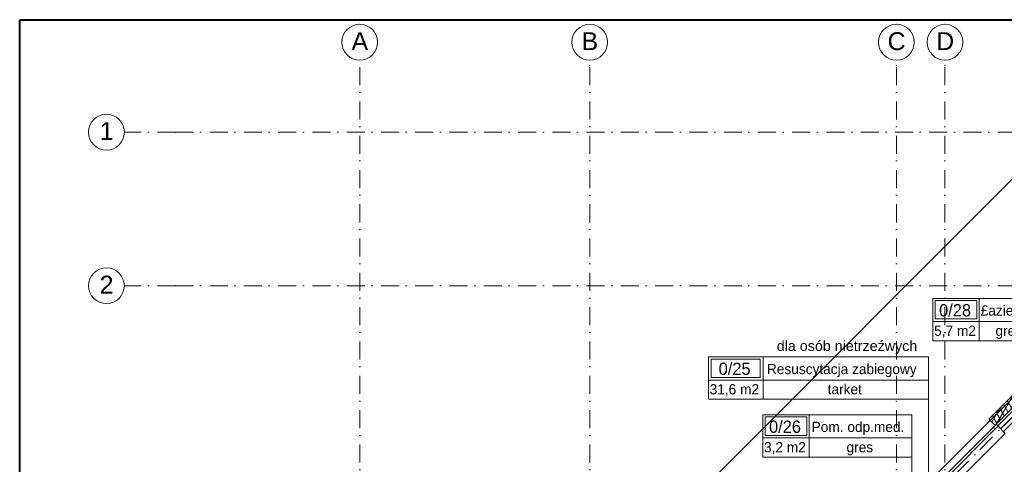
# Model space of a CAD drawing. Header units: millimetres. Extents: x -4612887 to -4536833, y -5457376 to -5415716.
# Tile 44 of 144: x -4610227 to -4590965, y -5424405 to -5415716. Entities that reach past the tile are written whole.
import ezdxf

# ---------------------------------------------------------------- set-up
doc = ezdxf.new("R2010")
doc.units = ezdxf.units.MM
doc.header["$MEASUREMENT"] = 0
doc.linetypes.add('Kropki i Kreski', pattern=[670.277762, 352.777767, -176.388884, 0, -141.111112])
doc.layers.get('0').update_dxf_attribs({"color": 8, "lineweight": 18})
for name, color, linetype, lineweight in [('is_ramka', 100, 'Continuous', 40), ('Linia', 8, 'Continuous', 18), ('Osie', 8, 'Continuous', 18), ('Strefy', 8, 'Continuous', 18), ('Ściany', 8, 'Continuous', 18), ('Ściany zewnętrzne', 255, 'Continuous', 18)]:
    doc.layers.add(name, color=color, linetype=linetype, lineweight=lineweight)
doc.styles.add('GENERATED_STYLE_1', font='arial.ttf')
doc.styles.add('GENERATED_STYLE_3', font='txt')
doc.styles.add('GENERATED_STYLE_4', font='txt')
pattern_1 = [(60, (-4559356.9, -5416807.61), (-86.60254, 50), []), (120, (-4559356.9, -5416807.61), (86.60254, 50), [])]

# ---------------------------------------------------------------- blocks, each defined once
blk = doc.blocks.new('Linia_5', base_point=(-4592774, -5424267))
at = {"layer": 'Linia', "linetype": 'Continuous'}
blk.add_hatch(color=256, dxfattribs=at).paths.add_polyline_path([(-4592724, -5425906), (-4592728, -5425887), (-4592738, -5425870), (-4592755, -5425860), (-4592774, -5425856), (-4592793, -5425860), (-4592809, -5425870), (-4592820, -5425887), (-4592824, -5425906), (-4592820, -5425925), (-4592809, -5425941), (-4592793, -5425952), (-4592774, -5425956), (-4592755, -5425952), (-4592738, -5425941), (-4592728, -5425925)])
blk.add_line((-4592774, -5424267), (-4592774, -5425856), dxfattribs=at)
blk.add_circle((-4592774, -5425906), 50, dxfattribs=at)
blk = doc.blocks.new('Linia_22', base_point=(-4592448, -5423134))
at = {"layer": 'Linia', "linetype": 'Continuous'}
blk.add_hatch(color=256, dxfattribs=at).paths.add_polyline_path([(-4592398, -5425552), (-4592402, -5425533), (-4592413, -5425516), (-4592429, -5425506), (-4592448, -5425502), (-4592467, -5425506), (-4592483, -5425516), (-4592494, -5425533), (-4592498, -5425552), (-4592494, -5425571), (-4592483, -5425587), (-4592467, -5425598), (-4592448, -5425602), (-4592429, -5425598), (-4592413, -5425587), (-4592402, -5425571)])
blk.add_line((-4592448, -5423134), (-4592448, -5425502), dxfattribs=at)
blk.add_circle((-4592448, -5425552), 50, dxfattribs=at)

msp = doc.modelspace()

# ---------------------------------------------------------------- hatches: boundary and pattern name
at = {"layer": 'Ściany', "linetype": 'Continuous'}
h = msp.add_hatch(dxfattribs=at)
h.set_pattern_fill('IZOLACJA_MIĘKKA', color=8, style=0, pattern_type=2)
h.set_pattern_definition(pattern_1)
h.paths.add_polyline_path([(-4589614.4, -5421874.1), (-4591264.9, -5423524.6), (-4591243.7, -5423545.8), (-4589593.2, -5421895.3)])
at = {"layer": 'Ściany zewnętrzne', "linetype": 'Continuous'}
h = msp.add_hatch(dxfattribs=at)
h.set_pattern_fill('IZOLACJA_MIĘKKA', color=8, style=0, pattern_type=2)
h.set_pattern_definition(pattern_1)
h.paths.add_polyline_path([(-4591243.7, -5423545.8), (-4591144.7, -5423644.8), (-4591123.5, -5423623.6), (-4589515.4, -5422015.5), (-4589494.2, -5421994.3), (-4589593.2, -5421895.3)])
h = msp.add_hatch(dxfattribs=at)
h.set_pattern_fill('BLOCZKI_CERAMICZNE', color=8, style=0, pattern_type=2)
h.set_pattern_definition([(45, (-4559356.9, -5416807.61), (-56.56854, 56.56854), [])])
h.paths.add_polyline_path([(-4589515.4, -5422015.5), (-4591123.5, -5423623.6), (-4591088.2, -5423659), (-4590946.7, -5423800.4), (-4589338.6, -5422192.3), (-4589480, -5422050.8)])

# ---------------------------------------------------------------- linework, layer by layer
at = {"layer": 'is_ramka', "color": 2}
msp.add_lwpolyline([(-4610227.1, -5415716), (-4536832.9, -5415716), (-4536832.9, -5456116), (-4610227.1, -5456116)], close=True, dxfattribs=at)
at = {"layer": 'Linia', "color": 8, "linetype": 'Continuous', "lineweight": 0}
msp.add_line((-4606840.7, -5434857.7), (-4587699, -5415716), dxfattribs=at)
at = {"layer": 'Osie', "color": 8, "linetype": 'Kropki i Kreski'}
for p, q in [((-4603575.7, -5455206.5), (-4603575.7, -5416605.5)), ((-4599075.7, -5455206.5), (-4599075.7, -5416506)), ((-4593075.7, -5455206.5), (-4593075.7, -5416506)), ((-4592125.4, -5455206.5), (-4592125.4, -5416506)), ((-4606612.7, -5439289.6), (-4584413.8, -5417090.7)), ((-4607179.5, -5417914.1), (-4608179.5, -5417914.1)), ((-4551857, -5417914.1), (-4607179.5, -5417914.1)), ((-4607179.5, -5420914.1), (-4608179.5, -5420914.1)), ((-4551857, -5420914.1), (-4607179.5, -5420914.1))]:
    msp.add_line(p, q, dxfattribs=at)
at = {"layer": 'Osie', "color": 8, "linetype": 'Continuous'}
for centre in [(-4603575.7, -5416155.5), (-4599075.7, -5416155.5), (-4593075.7, -5416155.5), (-4592125.4, -5416155.5), (-4608529.5, -5417914.1), (-4608529.5, -5420914.1)]:
    msp.add_circle(centre, 350, dxfattribs=at)
at = {"layer": 'Osie', "color": 8}
for centre in [(-4599075.2, -5416506), (-4593075.2, -5416506), (-4592124.9, -5416506)]:
    msp.add_arc(centre, 0.5, 90.08173, 180, dxfattribs=at)
at = {"layer": 'Osie', "color": 8, "linetype": 'Kropki i Kreski'}
for p in [(-4599075.7, -5416605.5), (-4599075.7, -5416605.5), (-4593075.7, -5416605.5), (-4593075.7, -5416605.5), (-4592125.4, -5416605.5), (-4592125.4, -5416605.5), (-4607179.5, -5417914.1), (-4607179.5, -5417914.1), (-4607179.5, -5420914.1), (-4607179.5, -5420914.1)]:
    msp.add_point(p, dxfattribs=at)
at = {"layer": 'Strefy', "color": 8, "linetype": 'Continuous'}
for p, q in [((-4592360.1, -5421162.2), (-4590273, -5421162.2)), ((-4592360.1, -5421990.4), (-4592360.1, -5421162.2)), ((-4592314.9, -5421203.6), (-4591500.2, -5421203.6)), ((-4592314.9, -5421565), (-4592314.9, -5421203.6)), ((-4591500.2, -5421203.6), (-4591500.2, -5421565)), ((-4591454.9, -5421162.2), (-4591454.9, -5421990.4)), ((-4592360.1, -5421613.9), (-4590273, -5421613.9)), ((-4591500.2, -5421565), (-4592314.9, -5421565)), ((-4590273, -5421990.4), (-4592360.1, -5421990.4)), ((-4596754.9, -5422306.2), (-4592448.1, -5422306.2)), ((-4596754.9, -5423134.4), (-4596754.9, -5422306.2)), ((-4596701.4, -5422347.6), (-4595739, -5422347.6)), ((-4596701.4, -5422709), (-4596701.4, -5422347.6)), ((-4595739, -5422347.6), (-4595739, -5422709)), ((-4595685.6, -5422306.2), (-4595685.6, -5423134.4)), ((-4592448.1, -5422306.2), (-4592448.1, -5423134.4)), ((-4596754.9, -5422757.9), (-4592448.1, -5422757.9)), ((-4595739, -5422709), (-4596701.4, -5422709)), ((-4592448.1, -5423134.4), (-4596754.9, -5423134.4)), ((-4595687.1, -5423438.4), (-4592773.8, -5423438.4)), ((-4595687.1, -5424266.7), (-4595687.1, -5423438.4)), ((-4595641.9, -5423479.8), (-4594827.2, -5423479.8)), ((-4595641.9, -5423841.2), (-4595641.9, -5423479.8)), ((-4594827.2, -5423479.8), (-4594827.2, -5423841.2)), ((-4594781.9, -5423438.4), (-4594781.9, -5424266.7)), ((-4592773.8, -5423438.4), (-4592773.8, -5424266.7)), ((-4595687.1, -5423890.2), (-4592773.8, -5423890.2)), ((-4594827.2, -5423841.2), (-4595641.9, -5423841.2)), ((-4592773.8, -5424266.7), (-4595687.1, -5424266.7))]:
    msp.add_line(p, q, dxfattribs=at)
at = {"layer": 'Ściany', "color": 8, "linetype": 'Continuous', "flags": 128}
for points in [[(-4589614.4, -5421874.1), (-4591264.9, -5423524.6)], [(-4591243.7, -5423545.8), (-4589593.2, -5421895.3)], [(-4591264.9, -5423524.6), (-4591243.7, -5423545.8)]]:
    msp.add_lwpolyline(points, dxfattribs=at)
at = {"layer": 'Ściany zewnętrzne', "color": 8, "linetype": 'Continuous'}
for p, q in [((-4589515.4, -5422015.5), (-4591123.5, -5423623.6)), ((-4591243.7, -5423545.8), (-4592262, -5424564.1)), ((-4591243.7, -5423545.8), (-4591144.7, -5423644.8)), ((-4591176.6, -5423676.7), (-4591123.5, -5423623.6)), ((-4591144.7, -5423644.8), (-4591123.5, -5423623.6)), ((-4591144.7, -5423644.8), (-4591123.5, -5423623.6)), ((-4591123.5, -5423623.6), (-4591088.2, -5423659)), ((-4591123.5, -5423623.6), (-4591088.2, -5423659)), ((-4592131.1, -5424631.3), (-4591176.6, -5423676.7)), ((-4591141.2, -5423712), (-4592095.8, -5424666.6)), ((-4590946.7, -5423800.4), (-4592007.4, -5424861.1)), ((-4591141.2, -5423712), (-4591176.6, -5423676.7)), ((-4591088.2, -5423659), (-4591141.2, -5423712)), ((-4591088.2, -5423659), (-4590946.7, -5423800.4))]:
    msp.add_line(p, q, dxfattribs=at)
at = {"layer": 'Ściany zewnętrzne', "color": 8, "linetype": 'Continuous', "flags": 128}
msp.add_lwpolyline([(-4589593.2, -5421895.3), (-4591243.7, -5423545.8)], dxfattribs=at)

# ---------------------------------------------------------------- block references
at = {"layer": 'Linia', "color": 8, "linetype": 'Continuous'}
for name, p in [('Linia_22', (-4592448.1, -5423134.4)), ('Linia_5', (-4592773.8, -5424266.7))]:
    msp.add_blockref(name, p, dxfattribs=at)

# ---------------------------------------------------------------- texts
at = {"color": 8, "linetype": 'Continuous', "insert": (-4595416.1, -5422120.6), "char_height": 200, "attachment_point": 4, "style": 'GENERATED_STYLE_1'}
msp.add_mtext('{dla osób nietrzeźwych}', dxfattribs=at)
at = {"layer": 'Osie', "color": 8, "linetype": 'Continuous', "char_height": 350, "attachment_point": 4, "style": 'GENERATED_STYLE_1'}
for s, insert in [('{A}', (-4603735.7, -5416135.5)), ('{B}', (-4599235.7, -5416135.5)), ('{C}', (-4593248.5, -5416138.4)), ('{D}', (-4592298.2, -5416135.5)), ('{1}', (-4608662.3, -5417894.1)), ('{2}', (-4608662.3, -5420894.1))]:
    msp.add_mtext(s, dxfattribs=dict(at, insert=insert))
at = {"layer": 'Strefy', "color": 8, "linetype": 'Continuous', "attachment_point": 4}
for s, insert, char_height, style in [('{0/28}', (-4592240.7, -5421395.8), 240, 'GENERATED_STYLE_4'), ('{£azienka}', (-4591426.8, -5421400.5), 200, 'GENERATED_STYLE_3'), ('{5,7 m2}', (-4592338.6, -5421813.5), 200, 'GENERATED_STYLE_3'), ('{gres}', (-4591137.8, -5421824.8), 200, 'GENERATED_STYLE_3'), ('{0/25}', (-4596553.4, -5422539.8), 240, 'GENERATED_STYLE_4'), ('{Resuscytacja zabiegowy}', (-4595608.5, -5422572.4), 200, 'GENERATED_STYLE_3'), ('{31,6 m2}', (-4596729.4, -5422957.5), 200, 'GENERATED_STYLE_3'), ('{tarket}', (-4594419.8, -5422939.8), 200, 'GENERATED_STYLE_3'), ('{0/26}', (-4595567.7, -5423672.1), 240, 'GENERATED_STYLE_4'), ('{Pom. odp.med.}', (-4594734.1, -5423703.1), 200, 'GENERATED_STYLE_3'), ('{3,2 m2}', (-4595665.6, -5424089.7), 200, 'GENERATED_STYLE_3'), ('{gres}', (-4594051.7, -5424101), 200, 'GENERATED_STYLE_3')]:
    msp.add_mtext(s, dxfattribs=dict(at, insert=insert, char_height=char_height, style=style))

doc.saveas('drawing.dxf')
